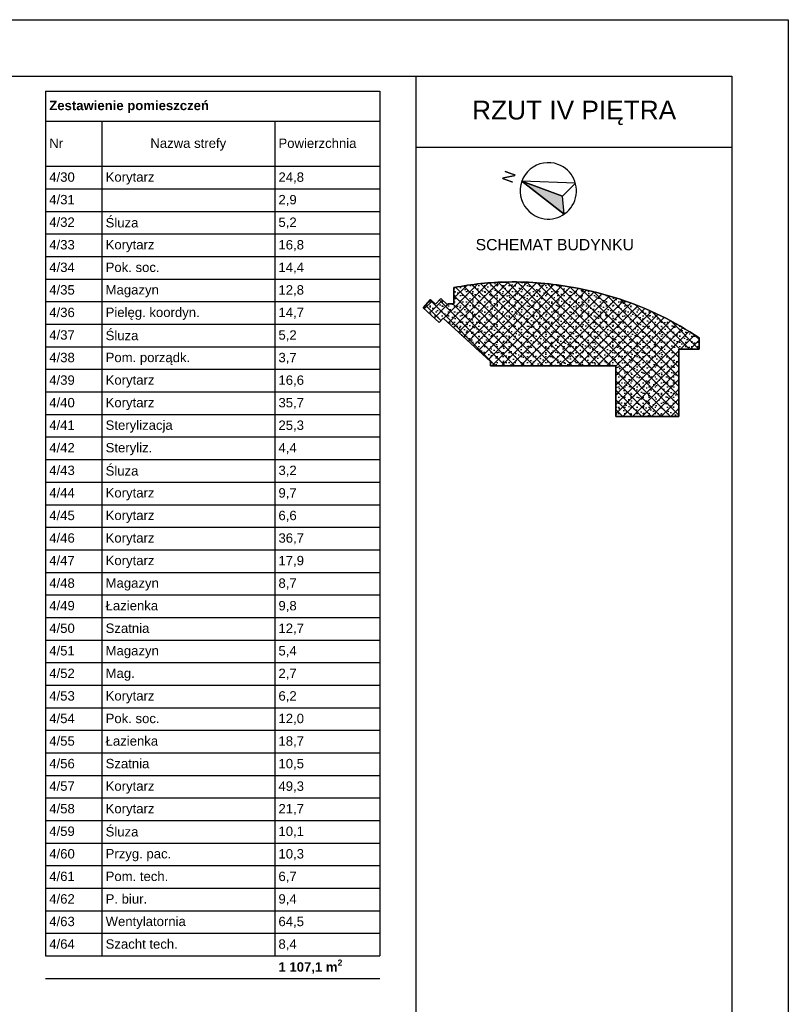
# Model space of a CAD drawing. Header units: millimetres. Extents: x -170998 to -45998, y 10557 to 52557.
# Tile 92 of 92: x -66454 to -45998, y 26367 to 52557. Entities that reach past the tile are written whole.
import ezdxf

# ---------------------------------------------------------------- set-up
doc = ezdxf.new("R2010")
doc.units = ezdxf.units.MM
doc.header["$MEASUREMENT"] = 0
for name, color, linetype in [('Linia', 7, 'Continuous'), ('Polilinia', 7, 'Continuous'), ('Tekst', 7, 'Continuous'), ('Wypełnienie', 7, 'Continuous'), ('Łuk', 7, 'Continuous')]:
    doc.layers.add(name, color=color, linetype=linetype)
doc.styles.add('Arial', font='txt')
doc.styles.add('Times new roman', font='txt')

msp = doc.modelspace()

# ---------------------------------------------------------------- hatches: boundary and pattern name
at = {"layer": 'Wypełnienie', "linetype": 'Continuous', "lineweight": 0}
msp.add_hatch(color=7, dxfattribs=at).paths.add_polyline_path([(-53090.301, 48260.458), (-51965.592, 47382.863), (-52005.173, 47866.267)])
at = {"layer": 'Wypełnienie', "linetype": 'Continuous'}
h = msp.add_hatch(dxfattribs=at)
h.set_pattern_fill('Płytki_okładzinowe', color=256, style=0, pattern_type=2)
h.set_pattern_definition([(45, (0, 0), (-127.2792, 127.2792), []), (135, (0, 0), (127.2792, 127.2792), []), (90, (-127.28, 127.28), (-162, 0), [0, -108, 0, -162]), (155, (1e-14, 254.56), (68.46416, 146.82186), [0, -79.2, 0, -136.8])])
h.paths.add_polyline_path([(-53924.462, 43351.844), (-50589.212, 43351.833), (-50589.212, 42004.833), (-48912.962, 42004.833), (-48912.962, 43795.83), (-48375.212, 43795.83), (-48375.212, 44090.234, 0.07090435), (-50473.4, 45118.859, 0.032787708), (-51719.665, 45434.48, 0.049584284), (-53454.458, 45579.461, 0.043252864), (-54895.712, 45431.798), (-54895.712, 44995.083), (-55048.628, 44995.083), (-55065.736, 44976.35), (-55246.234, 45141.092), (-55384.043, 44988.645), (-55517.675, 45110.611), (-55717.386, 44891.798), (-55290.838, 44502.487), (-55184.663, 44618.818), (-53924.462, 43468.629)])

# ---------------------------------------------------------------- linework, layer by layer
at = {"layer": 'Linia'}
for p, q in [((-55898.218, 12056.652), (-55898.218, 51056.652)), ((-65767.307, 50656.652), (-65767.307, 49856.652)), ((-65767.307, 50656.652), (-56867.307, 50656.652)), ((-56867.307, 50656.652), (-56867.307, 49856.652)), ((-65767.307, 49856.652), (-56867.307, 49856.652)), ((-65767.307, 49856.652), (-65767.307, 48656.652)), ((-64267.307, 49856.652), (-64267.307, 48656.652)), ((-59667.307, 49856.652), (-59667.307, 48656.652)), ((-56867.307, 49856.652), (-56867.307, 48656.652)), ((-55898.218, 49162.585), (-47498.218, 49162.585)), ((-65767.307, 48656.652), (-64267.307, 48656.652)), ((-65767.307, 48656.652), (-64267.307, 48656.652)), ((-65767.307, 48656.652), (-65767.307, 48056.652)), ((-64267.307, 48656.652), (-64267.307, 48056.652)), ((-64267.307, 48656.652), (-59667.307, 48656.652)), ((-64267.307, 48656.652), (-59667.307, 48656.652)), ((-64267.307, 48656.652), (-64267.307, 48056.652)), ((-59667.307, 48656.652), (-59667.307, 48056.652)), ((-59667.307, 48656.652), (-56867.307, 48656.652)), ((-59667.307, 48656.652), (-56867.307, 48656.652)), ((-59667.307, 48656.652), (-59667.307, 48056.652)), ((-56867.307, 48656.652), (-56867.307, 48056.652)), ((-51664.555, 48211.557), (-53090.301, 48260.458)), ((-53090.301, 48260.458), (-52005.173, 47866.267)), ((-51965.592, 47382.863), (-53090.301, 48260.458)), ((-53090.301, 48260.458), (-52005.173, 47866.267)), ((-52005.173, 47866.267), (-51664.555, 48211.557)), ((-65767.307, 48056.652), (-64267.307, 48056.652)), ((-65767.307, 48056.652), (-64267.307, 48056.652)), ((-65767.307, 48056.652), (-65767.307, 47456.652)), ((-64267.307, 48056.652), (-64267.307, 47456.652)), ((-64267.307, 48056.652), (-59667.307, 48056.652)), ((-64267.307, 48056.652), (-59667.307, 48056.652)), ((-64267.307, 48056.652), (-64267.307, 47456.652)), ((-59667.307, 48056.652), (-59667.307, 47456.652)), ((-59667.307, 48056.652), (-56867.307, 48056.652)), ((-59667.307, 48056.652), (-56867.307, 48056.652)), ((-59667.307, 48056.652), (-59667.307, 47456.652)), ((-56867.307, 48056.652), (-56867.307, 47456.652)), ((-65767.307, 47456.652), (-64267.307, 47456.652)), ((-65767.307, 47456.652), (-64267.307, 47456.652)), ((-65767.307, 47456.652), (-65767.307, 46856.652)), ((-64267.307, 47456.652), (-64267.307, 46856.652)), ((-64267.307, 47456.652), (-59667.307, 47456.652)), ((-64267.307, 47456.652), (-59667.307, 47456.652)), ((-64267.307, 47456.652), (-64267.307, 46856.652)), ((-59667.307, 47456.652), (-59667.307, 46856.652)), ((-59667.307, 47456.652), (-56867.307, 47456.652)), ((-59667.307, 47456.652), (-56867.307, 47456.652)), ((-59667.307, 47456.652), (-59667.307, 46856.652)), ((-56867.307, 47456.652), (-56867.307, 46856.652)), ((-65767.307, 46856.652), (-64267.307, 46856.652)), ((-65767.307, 46856.652), (-64267.307, 46856.652)), ((-65767.307, 46856.652), (-65767.307, 46256.652)), ((-64267.307, 46856.652), (-64267.307, 46256.652)), ((-64267.307, 46856.652), (-59667.307, 46856.652)), ((-64267.307, 46856.652), (-59667.307, 46856.652)), ((-64267.307, 46856.652), (-64267.307, 46256.652)), ((-59667.307, 46856.652), (-59667.307, 46256.652)), ((-59667.307, 46856.652), (-56867.307, 46856.652)), ((-59667.307, 46856.652), (-56867.307, 46856.652)), ((-59667.307, 46856.652), (-59667.307, 46256.652)), ((-56867.307, 46856.652), (-56867.307, 46256.652)), ((-65767.307, 46256.652), (-64267.307, 46256.652)), ((-65767.307, 46256.652), (-64267.307, 46256.652)), ((-65767.307, 46256.652), (-65767.307, 45656.652)), ((-64267.307, 46256.652), (-64267.307, 45656.652)), ((-64267.307, 46256.652), (-59667.307, 46256.652)), ((-64267.307, 46256.652), (-59667.307, 46256.652)), ((-64267.307, 46256.652), (-64267.307, 45656.652)), ((-59667.307, 46256.652), (-59667.307, 45656.652)), ((-59667.307, 46256.652), (-56867.307, 46256.652)), ((-59667.307, 46256.652), (-56867.307, 46256.652)), ((-59667.307, 46256.652), (-59667.307, 45656.652)), ((-56867.307, 46256.652), (-56867.307, 45656.652)), ((-65767.307, 45656.652), (-64267.307, 45656.652)), ((-65767.307, 45656.652), (-64267.307, 45656.652)), ((-65767.307, 45656.652), (-65767.307, 45056.652)), ((-64267.307, 45656.652), (-64267.307, 45056.652)), ((-64267.307, 45656.652), (-59667.307, 45656.652)), ((-64267.307, 45656.652), (-59667.307, 45656.652)), ((-64267.307, 45656.652), (-64267.307, 45056.652)), ((-59667.307, 45656.652), (-59667.307, 45056.652)), ((-59667.307, 45656.652), (-56867.307, 45656.652)), ((-59667.307, 45656.652), (-56867.307, 45656.652)), ((-59667.307, 45656.652), (-59667.307, 45056.652)), ((-56867.307, 45656.652), (-56867.307, 45056.652)), ((-65767.307, 45056.652), (-64267.307, 45056.652)), ((-65767.307, 45056.652), (-64267.307, 45056.652)), ((-65767.307, 45056.652), (-65767.307, 44456.652)), ((-64267.307, 45056.652), (-64267.307, 44456.652)), ((-64267.307, 45056.652), (-59667.307, 45056.652)), ((-64267.307, 45056.652), (-59667.307, 45056.652)), ((-64267.307, 45056.652), (-64267.307, 44456.652)), ((-59667.307, 45056.652), (-59667.307, 44456.652)), ((-59667.307, 45056.652), (-56867.307, 45056.652)), ((-59667.307, 45056.652), (-56867.307, 45056.652)), ((-59667.307, 45056.652), (-59667.307, 44456.652)), ((-56867.307, 45056.652), (-56867.307, 44456.652)), ((-65767.307, 44456.652), (-64267.307, 44456.652)), ((-65767.307, 44456.652), (-64267.307, 44456.652)), ((-65767.307, 44456.652), (-65767.307, 43856.652)), ((-64267.307, 44456.652), (-64267.307, 43856.652)), ((-64267.307, 44456.652), (-59667.307, 44456.652)), ((-64267.307, 44456.652), (-59667.307, 44456.652)), ((-64267.307, 44456.652), (-64267.307, 43856.652)), ((-59667.307, 44456.652), (-59667.307, 43856.652)), ((-59667.307, 44456.652), (-56867.307, 44456.652)), ((-59667.307, 44456.652), (-56867.307, 44456.652)), ((-59667.307, 44456.652), (-59667.307, 43856.652)), ((-56867.307, 44456.652), (-56867.307, 43856.652)), ((-65767.307, 43856.652), (-64267.307, 43856.652)), ((-65767.307, 43856.652), (-64267.307, 43856.652)), ((-65767.307, 43856.652), (-65767.307, 43256.652)), ((-64267.307, 43856.652), (-64267.307, 43256.652)), ((-64267.307, 43856.652), (-59667.307, 43856.652)), ((-64267.307, 43856.652), (-59667.307, 43856.652)), ((-64267.307, 43856.652), (-64267.307, 43256.652)), ((-59667.307, 43856.652), (-59667.307, 43256.652)), ((-59667.307, 43856.652), (-56867.307, 43856.652)), ((-59667.307, 43856.652), (-56867.307, 43856.652)), ((-59667.307, 43856.652), (-59667.307, 43256.652)), ((-56867.307, 43856.652), (-56867.307, 43256.652)), ((-65767.307, 43256.652), (-64267.307, 43256.652)), ((-65767.307, 43256.652), (-64267.307, 43256.652)), ((-65767.307, 43256.652), (-65767.307, 42656.652)), ((-64267.307, 43256.652), (-64267.307, 42656.652)), ((-64267.307, 43256.652), (-59667.307, 43256.652)), ((-64267.307, 43256.652), (-59667.307, 43256.652)), ((-64267.307, 43256.652), (-64267.307, 42656.652)), ((-59667.307, 43256.652), (-59667.307, 42656.652)), ((-59667.307, 43256.652), (-56867.307, 43256.652)), ((-59667.307, 43256.652), (-56867.307, 43256.652)), ((-59667.307, 43256.652), (-59667.307, 42656.652)), ((-56867.307, 43256.652), (-56867.307, 42656.652)), ((-65767.307, 42656.652), (-64267.307, 42656.652)), ((-65767.307, 42656.652), (-64267.307, 42656.652)), ((-65767.307, 42656.652), (-65767.307, 42056.652)), ((-64267.307, 42656.652), (-64267.307, 42056.652)), ((-64267.307, 42656.652), (-59667.307, 42656.652)), ((-64267.307, 42656.652), (-59667.307, 42656.652)), ((-64267.307, 42656.652), (-64267.307, 42056.652)), ((-59667.307, 42656.652), (-59667.307, 42056.652)), ((-59667.307, 42656.652), (-56867.307, 42656.652)), ((-59667.307, 42656.652), (-56867.307, 42656.652)), ((-59667.307, 42656.652), (-59667.307, 42056.652)), ((-56867.307, 42656.652), (-56867.307, 42056.652)), ((-65767.307, 42056.652), (-64267.307, 42056.652)), ((-65767.307, 42056.652), (-64267.307, 42056.652)), ((-65767.307, 42056.652), (-65767.307, 41456.652)), ((-64267.307, 42056.652), (-64267.307, 41456.652)), ((-64267.307, 42056.652), (-59667.307, 42056.652)), ((-64267.307, 42056.652), (-59667.307, 42056.652)), ((-64267.307, 42056.652), (-64267.307, 41456.652)), ((-59667.307, 42056.652), (-59667.307, 41456.652)), ((-59667.307, 42056.652), (-56867.307, 42056.652)), ((-59667.307, 42056.652), (-56867.307, 42056.652)), ((-59667.307, 42056.652), (-59667.307, 41456.652)), ((-56867.307, 42056.652), (-56867.307, 41456.652)), ((-65767.307, 41456.652), (-64267.307, 41456.652)), ((-65767.307, 41456.652), (-64267.307, 41456.652)), ((-65767.307, 41456.652), (-65767.307, 40856.652)), ((-64267.307, 41456.652), (-64267.307, 40856.652)), ((-64267.307, 41456.652), (-59667.307, 41456.652)), ((-64267.307, 41456.652), (-59667.307, 41456.652)), ((-64267.307, 41456.652), (-64267.307, 40856.652)), ((-59667.307, 41456.652), (-59667.307, 40856.652)), ((-59667.307, 41456.652), (-56867.307, 41456.652)), ((-59667.307, 41456.652), (-56867.307, 41456.652)), ((-59667.307, 41456.652), (-59667.307, 40856.652)), ((-56867.307, 41456.652), (-56867.307, 40856.652)), ((-65767.307, 40856.652), (-64267.307, 40856.652)), ((-65767.307, 40856.652), (-64267.307, 40856.652)), ((-65767.307, 40856.652), (-65767.307, 40256.652)), ((-64267.307, 40856.652), (-64267.307, 40256.652)), ((-64267.307, 40856.652), (-59667.307, 40856.652)), ((-64267.307, 40856.652), (-59667.307, 40856.652)), ((-64267.307, 40856.652), (-64267.307, 40256.652)), ((-59667.307, 40856.652), (-59667.307, 40256.652)), ((-59667.307, 40856.652), (-56867.307, 40856.652)), ((-59667.307, 40856.652), (-56867.307, 40856.652)), ((-59667.307, 40856.652), (-59667.307, 40256.652)), ((-56867.307, 40856.652), (-56867.307, 40256.652)), ((-65767.307, 40256.652), (-64267.307, 40256.652)), ((-65767.307, 40256.652), (-64267.307, 40256.652)), ((-65767.307, 40256.652), (-65767.307, 39656.652)), ((-64267.307, 40256.652), (-64267.307, 39656.652)), ((-64267.307, 40256.652), (-59667.307, 40256.652)), ((-64267.307, 40256.652), (-59667.307, 40256.652)), ((-64267.307, 40256.652), (-64267.307, 39656.652)), ((-59667.307, 40256.652), (-59667.307, 39656.652)), ((-59667.307, 40256.652), (-56867.307, 40256.652)), ((-59667.307, 40256.652), (-56867.307, 40256.652)), ((-59667.307, 40256.652), (-59667.307, 39656.652)), ((-56867.307, 40256.652), (-56867.307, 39656.652)), ((-65767.307, 39656.652), (-64267.307, 39656.652)), ((-65767.307, 39656.652), (-64267.307, 39656.652)), ((-65767.307, 39656.652), (-65767.307, 39056.652)), ((-64267.307, 39656.652), (-64267.307, 39056.652)), ((-64267.307, 39656.652), (-59667.307, 39656.652)), ((-64267.307, 39656.652), (-59667.307, 39656.652)), ((-64267.307, 39656.652), (-64267.307, 39056.652)), ((-59667.307, 39656.652), (-59667.307, 39056.652)), ((-59667.307, 39656.652), (-56867.307, 39656.652)), ((-59667.307, 39656.652), (-56867.307, 39656.652)), ((-59667.307, 39656.652), (-59667.307, 39056.652)), ((-56867.307, 39656.652), (-56867.307, 39056.652)), ((-65767.307, 39056.652), (-64267.307, 39056.652)), ((-65767.307, 39056.652), (-64267.307, 39056.652)), ((-65767.307, 39056.652), (-65767.307, 38456.652)), ((-64267.307, 39056.652), (-64267.307, 38456.652)), ((-64267.307, 39056.652), (-59667.307, 39056.652)), ((-64267.307, 39056.652), (-59667.307, 39056.652)), ((-64267.307, 39056.652), (-64267.307, 38456.652)), ((-59667.307, 39056.652), (-59667.307, 38456.652)), ((-59667.307, 39056.652), (-56867.307, 39056.652)), ((-59667.307, 39056.652), (-56867.307, 39056.652)), ((-59667.307, 39056.652), (-59667.307, 38456.652)), ((-56867.307, 39056.652), (-56867.307, 38456.652)), ((-65767.307, 38456.652), (-64267.307, 38456.652)), ((-65767.307, 38456.652), (-64267.307, 38456.652)), ((-65767.307, 38456.652), (-65767.307, 37856.652)), ((-64267.307, 38456.652), (-64267.307, 37856.652)), ((-64267.307, 38456.652), (-59667.307, 38456.652)), ((-64267.307, 38456.652), (-59667.307, 38456.652)), ((-64267.307, 38456.652), (-64267.307, 37856.652)), ((-59667.307, 38456.652), (-59667.307, 37856.652)), ((-59667.307, 38456.652), (-56867.307, 38456.652)), ((-59667.307, 38456.652), (-56867.307, 38456.652)), ((-59667.307, 38456.652), (-59667.307, 37856.652)), ((-56867.307, 38456.652), (-56867.307, 37856.652)), ((-65767.307, 37856.652), (-64267.307, 37856.652)), ((-65767.307, 37856.652), (-64267.307, 37856.652)), ((-65767.307, 37856.652), (-65767.307, 37256.652)), ((-64267.307, 37856.652), (-64267.307, 37256.652)), ((-64267.307, 37856.652), (-59667.307, 37856.652)), ((-64267.307, 37856.652), (-59667.307, 37856.652)), ((-64267.307, 37856.652), (-64267.307, 37256.652)), ((-59667.307, 37856.652), (-59667.307, 37256.652)), ((-59667.307, 37856.652), (-56867.307, 37856.652)), ((-59667.307, 37856.652), (-56867.307, 37856.652)), ((-59667.307, 37856.652), (-59667.307, 37256.652)), ((-56867.307, 37856.652), (-56867.307, 37256.652)), ((-65767.307, 37256.652), (-64267.307, 37256.652)), ((-65767.307, 37256.652), (-64267.307, 37256.652)), ((-65767.307, 37256.652), (-65767.307, 36656.652)), ((-64267.307, 37256.652), (-64267.307, 36656.652)), ((-64267.307, 37256.652), (-59667.307, 37256.652)), ((-64267.307, 37256.652), (-59667.307, 37256.652)), ((-64267.307, 37256.652), (-64267.307, 36656.652)), ((-59667.307, 37256.652), (-59667.307, 36656.652)), ((-59667.307, 37256.652), (-56867.307, 37256.652)), ((-59667.307, 37256.652), (-56867.307, 37256.652)), ((-59667.307, 37256.652), (-59667.307, 36656.652)), ((-56867.307, 37256.652), (-56867.307, 36656.652)), ((-65767.307, 36656.652), (-64267.307, 36656.652)), ((-65767.307, 36656.652), (-64267.307, 36656.652)), ((-65767.307, 36656.652), (-65767.307, 36056.652)), ((-64267.307, 36656.652), (-64267.307, 36056.652)), ((-64267.307, 36656.652), (-59667.307, 36656.652)), ((-64267.307, 36656.652), (-59667.307, 36656.652)), ((-64267.307, 36656.652), (-64267.307, 36056.652)), ((-59667.307, 36656.652), (-59667.307, 36056.652)), ((-59667.307, 36656.652), (-56867.307, 36656.652)), ((-59667.307, 36656.652), (-56867.307, 36656.652)), ((-59667.307, 36656.652), (-59667.307, 36056.652)), ((-56867.307, 36656.652), (-56867.307, 36056.652)), ((-65767.307, 36056.652), (-64267.307, 36056.652)), ((-65767.307, 36056.652), (-64267.307, 36056.652)), ((-65767.307, 36056.652), (-65767.307, 35456.652)), ((-64267.307, 36056.652), (-64267.307, 35456.652)), ((-64267.307, 36056.652), (-59667.307, 36056.652)), ((-64267.307, 36056.652), (-59667.307, 36056.652)), ((-64267.307, 36056.652), (-64267.307, 35456.652)), ((-59667.307, 36056.652), (-59667.307, 35456.652)), ((-59667.307, 36056.652), (-56867.307, 36056.652)), ((-59667.307, 36056.652), (-56867.307, 36056.652)), ((-59667.307, 36056.652), (-59667.307, 35456.652)), ((-56867.307, 36056.652), (-56867.307, 35456.652)), ((-65767.307, 35456.652), (-64267.307, 35456.652)), ((-65767.307, 35456.652), (-64267.307, 35456.652)), ((-65767.307, 35456.652), (-65767.307, 34856.652)), ((-64267.307, 35456.652), (-64267.307, 34856.652)), ((-64267.307, 35456.652), (-59667.307, 35456.652)), ((-64267.307, 35456.652), (-59667.307, 35456.652)), ((-64267.307, 35456.652), (-64267.307, 34856.652)), ((-59667.307, 35456.652), (-59667.307, 34856.652)), ((-59667.307, 35456.652), (-56867.307, 35456.652)), ((-59667.307, 35456.652), (-56867.307, 35456.652)), ((-59667.307, 35456.652), (-59667.307, 34856.652)), ((-56867.307, 35456.652), (-56867.307, 34856.652)), ((-65767.307, 34856.652), (-64267.307, 34856.652)), ((-65767.307, 34856.652), (-64267.307, 34856.652)), ((-65767.307, 34856.652), (-65767.307, 34256.652)), ((-64267.307, 34856.652), (-64267.307, 34256.652)), ((-64267.307, 34856.652), (-59667.307, 34856.652)), ((-64267.307, 34856.652), (-59667.307, 34856.652)), ((-64267.307, 34856.652), (-64267.307, 34256.652)), ((-59667.307, 34856.652), (-59667.307, 34256.652)), ((-59667.307, 34856.652), (-56867.307, 34856.652)), ((-59667.307, 34856.652), (-56867.307, 34856.652)), ((-59667.307, 34856.652), (-59667.307, 34256.652)), ((-56867.307, 34856.652), (-56867.307, 34256.652)), ((-65767.307, 34256.652), (-64267.307, 34256.652)), ((-65767.307, 34256.652), (-64267.307, 34256.652)), ((-65767.307, 34256.652), (-65767.307, 33656.652)), ((-64267.307, 34256.652), (-64267.307, 33656.652)), ((-64267.307, 34256.652), (-59667.307, 34256.652)), ((-64267.307, 34256.652), (-59667.307, 34256.652)), ((-64267.307, 34256.652), (-64267.307, 33656.652)), ((-59667.307, 34256.652), (-59667.307, 33656.652)), ((-59667.307, 34256.652), (-56867.307, 34256.652)), ((-59667.307, 34256.652), (-56867.307, 34256.652)), ((-59667.307, 34256.652), (-59667.307, 33656.652)), ((-56867.307, 34256.652), (-56867.307, 33656.652)), ((-65767.307, 33656.652), (-64267.307, 33656.652)), ((-65767.307, 33656.652), (-64267.307, 33656.652)), ((-65767.307, 33656.652), (-65767.307, 33056.652)), ((-64267.307, 33656.652), (-64267.307, 33056.652)), ((-64267.307, 33656.652), (-59667.307, 33656.652)), ((-64267.307, 33656.652), (-59667.307, 33656.652)), ((-64267.307, 33656.652), (-64267.307, 33056.652)), ((-59667.307, 33656.652), (-59667.307, 33056.652)), ((-59667.307, 33656.652), (-56867.307, 33656.652)), ((-59667.307, 33656.652), (-56867.307, 33656.652)), ((-59667.307, 33656.652), (-59667.307, 33056.652)), ((-56867.307, 33656.652), (-56867.307, 33056.652)), ((-65767.307, 33056.652), (-64267.307, 33056.652)), ((-65767.307, 33056.652), (-64267.307, 33056.652)), ((-65767.307, 33056.652), (-65767.307, 32456.652)), ((-64267.307, 33056.652), (-64267.307, 32456.652)), ((-64267.307, 33056.652), (-59667.307, 33056.652)), ((-64267.307, 33056.652), (-59667.307, 33056.652)), ((-64267.307, 33056.652), (-64267.307, 32456.652)), ((-59667.307, 33056.652), (-59667.307, 32456.652)), ((-59667.307, 33056.652), (-56867.307, 33056.652)), ((-59667.307, 33056.652), (-56867.307, 33056.652)), ((-59667.307, 33056.652), (-59667.307, 32456.652)), ((-56867.307, 33056.652), (-56867.307, 32456.652)), ((-65767.307, 32456.652), (-64267.307, 32456.652)), ((-65767.307, 32456.652), (-64267.307, 32456.652)), ((-65767.307, 32456.652), (-65767.307, 31856.652)), ((-64267.307, 32456.652), (-64267.307, 31856.652)), ((-64267.307, 32456.652), (-59667.307, 32456.652)), ((-64267.307, 32456.652), (-59667.307, 32456.652)), ((-64267.307, 32456.652), (-64267.307, 31856.652)), ((-59667.307, 32456.652), (-59667.307, 31856.652)), ((-59667.307, 32456.652), (-56867.307, 32456.652)), ((-59667.307, 32456.652), (-56867.307, 32456.652)), ((-59667.307, 32456.652), (-59667.307, 31856.652)), ((-56867.307, 32456.652), (-56867.307, 31856.652)), ((-65767.307, 31856.652), (-64267.307, 31856.652)), ((-65767.307, 31856.652), (-64267.307, 31856.652)), ((-65767.307, 31856.652), (-65767.307, 31256.652)), ((-64267.307, 31856.652), (-64267.307, 31256.652)), ((-64267.307, 31856.652), (-59667.307, 31856.652)), ((-64267.307, 31856.652), (-59667.307, 31856.652)), ((-64267.307, 31856.652), (-64267.307, 31256.652)), ((-59667.307, 31856.652), (-59667.307, 31256.652)), ((-59667.307, 31856.652), (-56867.307, 31856.652)), ((-59667.307, 31856.652), (-56867.307, 31856.652)), ((-59667.307, 31856.652), (-59667.307, 31256.652)), ((-56867.307, 31856.652), (-56867.307, 31256.652)), ((-65767.307, 31256.652), (-64267.307, 31256.652)), ((-65767.307, 31256.652), (-64267.307, 31256.652)), ((-65767.307, 31256.652), (-65767.307, 30656.652)), ((-64267.307, 31256.652), (-64267.307, 30656.652)), ((-64267.307, 31256.652), (-59667.307, 31256.652)), ((-64267.307, 31256.652), (-59667.307, 31256.652)), ((-64267.307, 31256.652), (-64267.307, 30656.652)), ((-59667.307, 31256.652), (-59667.307, 30656.652)), ((-59667.307, 31256.652), (-56867.307, 31256.652)), ((-59667.307, 31256.652), (-56867.307, 31256.652)), ((-59667.307, 31256.652), (-59667.307, 30656.652)), ((-56867.307, 31256.652), (-56867.307, 30656.652)), ((-65767.307, 30656.652), (-64267.307, 30656.652)), ((-65767.307, 30656.652), (-64267.307, 30656.652)), ((-65767.307, 30656.652), (-65767.307, 30056.652)), ((-64267.307, 30656.652), (-64267.307, 30056.652)), ((-64267.307, 30656.652), (-59667.307, 30656.652)), ((-64267.307, 30656.652), (-59667.307, 30656.652)), ((-64267.307, 30656.652), (-64267.307, 30056.652)), ((-59667.307, 30656.652), (-59667.307, 30056.652)), ((-59667.307, 30656.652), (-56867.307, 30656.652)), ((-59667.307, 30656.652), (-56867.307, 30656.652)), ((-59667.307, 30656.652), (-59667.307, 30056.652)), ((-56867.307, 30656.652), (-56867.307, 30056.652)), ((-65767.307, 30056.652), (-64267.307, 30056.652)), ((-65767.307, 30056.652), (-64267.307, 30056.652)), ((-65767.307, 30056.652), (-65767.307, 29456.652)), ((-64267.307, 30056.652), (-64267.307, 29456.652)), ((-64267.307, 30056.652), (-59667.307, 30056.652)), ((-64267.307, 30056.652), (-59667.307, 30056.652)), ((-64267.307, 30056.652), (-64267.307, 29456.652)), ((-59667.307, 30056.652), (-59667.307, 29456.652)), ((-59667.307, 30056.652), (-56867.307, 30056.652)), ((-59667.307, 30056.652), (-56867.307, 30056.652)), ((-59667.307, 30056.652), (-59667.307, 29456.652)), ((-56867.307, 30056.652), (-56867.307, 29456.652)), ((-65767.307, 29456.652), (-64267.307, 29456.652)), ((-65767.307, 29456.652), (-64267.307, 29456.652)), ((-65767.307, 29456.652), (-65767.307, 28856.652)), ((-64267.307, 29456.652), (-64267.307, 28856.652)), ((-64267.307, 29456.652), (-59667.307, 29456.652)), ((-64267.307, 29456.652), (-59667.307, 29456.652)), ((-64267.307, 29456.652), (-64267.307, 28856.652)), ((-59667.307, 29456.652), (-59667.307, 28856.652)), ((-59667.307, 29456.652), (-56867.307, 29456.652)), ((-59667.307, 29456.652), (-56867.307, 29456.652)), ((-59667.307, 29456.652), (-59667.307, 28856.652)), ((-56867.307, 29456.652), (-56867.307, 28856.652)), ((-65767.307, 28856.652), (-64267.307, 28856.652)), ((-65767.307, 28856.652), (-64267.307, 28856.652)), ((-65767.307, 28856.652), (-65767.307, 28256.652)), ((-64267.307, 28856.652), (-64267.307, 28256.652)), ((-64267.307, 28856.652), (-59667.307, 28856.652)), ((-64267.307, 28856.652), (-59667.307, 28856.652)), ((-64267.307, 28856.652), (-64267.307, 28256.652)), ((-59667.307, 28856.652), (-59667.307, 28256.652)), ((-59667.307, 28856.652), (-56867.307, 28856.652)), ((-59667.307, 28856.652), (-56867.307, 28856.652)), ((-59667.307, 28856.652), (-59667.307, 28256.652)), ((-56867.307, 28856.652), (-56867.307, 28256.652)), ((-65767.307, 28256.652), (-64267.307, 28256.652)), ((-65767.307, 28256.652), (-64267.307, 28256.652)), ((-65767.307, 28256.652), (-65767.307, 27656.652)), ((-64267.307, 28256.652), (-64267.307, 27656.652)), ((-64267.307, 28256.652), (-59667.307, 28256.652)), ((-64267.307, 28256.652), (-59667.307, 28256.652)), ((-64267.307, 28256.652), (-64267.307, 27656.652)), ((-59667.307, 28256.652), (-59667.307, 27656.652)), ((-59667.307, 28256.652), (-56867.307, 28256.652)), ((-59667.307, 28256.652), (-56867.307, 28256.652)), ((-59667.307, 28256.652), (-59667.307, 27656.652)), ((-56867.307, 28256.652), (-56867.307, 27656.652)), ((-65767.307, 27656.652), (-64267.307, 27656.652)), ((-64267.307, 27656.652), (-59667.307, 27656.652)), ((-59667.307, 27656.652), (-56867.307, 27656.652)), ((-65767.307, 27056.652), (-64267.307, 27056.652)), ((-64267.307, 27056.652), (-59667.307, 27056.652)), ((-59667.307, 27056.652), (-56867.307, 27056.652))]:
    msp.add_line(p, q, dxfattribs=at)
at = {"layer": 'Polilinia', "flags": 128}
for points in [[(-170998.218, 52556.652), (-45998.218, 52556.652), (-45998.218, 10556.652), (-170998.218, 10556.652)], [(-167498.218, 51056.652), (-47498.218, 51056.652), (-47498.218, 12056.652), (-167498.218, 12056.652)]]:
    msp.add_lwpolyline(points, close=True, dxfattribs=at)
msp.add_lwpolyline([(-48375.212, 43795.83), (-48912.962, 43795.83), (-48912.962, 42004.833), (-50589.212, 42004.833), (-50589.212, 43351.833), (-53924.462, 43351.844), (-53924.462, 43468.629), (-55184.663, 44618.818), (-55290.838, 44502.487), (-55717.386, 44891.798), (-55517.675, 45110.611), (-55384.043, 44988.645), (-55246.234, 45141.092), (-55065.736, 44976.35), (-55048.628, 44995.083), (-54895.712, 44995.083), (-54895.712, 45431.798, -0.043252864), (-53454.458, 45579.461, -0.049584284), (-51719.665, 45434.48, -0.032787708), (-50473.4, 45118.859, -0.07090435), (-48375.212, 44090.234)], format="xyb", close=True, dxfattribs=at)
at = {"layer": 'Wypełnienie', "flags": 128}
msp.add_lwpolyline([(-53090.301, 48260.458), (-51965.592, 47382.863), (-52005.173, 47866.267)], close=True, dxfattribs=at)
msp.add_lwpolyline([(-53924.462, 43351.844), (-50589.212, 43351.833), (-50589.212, 42004.833), (-48912.962, 42004.833), (-48912.962, 43795.83), (-48375.212, 43795.83), (-48375.212, 44090.234, 0.07090435), (-50473.4, 45118.859, 0.032787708), (-51719.665, 45434.48, 0.049584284), (-53454.458, 45579.461, 0.043252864), (-54895.712, 45431.798), (-54895.712, 44995.083), (-55048.628, 44995.083), (-55065.736, 44976.35), (-55246.234, 45141.092), (-55384.043, 44988.645), (-55517.675, 45110.611), (-55717.386, 44891.798), (-55290.838, 44502.487), (-55184.663, 44618.818), (-53924.462, 43468.629)], format="xyb", close=True, dxfattribs=at)
at = {"layer": 'Łuk'}
for start, end in [(70.0356193, 250.0356193), (250.0356193, 70.0356193)]:
    msp.add_arc((-52385.373, 48004.381), 750, start, end, dxfattribs=at)

# ---------------------------------------------------------------- texts
at = {"layer": 'Tekst'}
for s, insert, char_height, attachment_point, style in [('\\A1;{\\fArial|b1|i0|c238|p38;Zestawienie pomieszczeń}', (-65667.307, 50237.567), 250, 4, 'Arial'), ('\\A1;{\\fArial|b0|i0|c0|p38;RZUT IV PIĘTRA}', (-51698.218, 50402.009), 500, 2, 'Times new roman'), ('\\A1;{\\fArial|b0|i0|c238|p38;Nr }', (-65667.307, 49270.939), 250, 4, 'Arial'), ('\\A1;{\\fArial|b0|i0|c238|p38;Nazwa strefy}', (-61967.307, 49234.939), 250, 5, 'Arial'), ('\\A1;{\\fArial|b0|i0|c238|p38;Powierzchnia}', (-59567.307, 49268.967), 250, 4, 'Arial'), ('\\A1;{\\fArial|b0|i0|c238|p38;4/30}', (-65667.307, 48368.796), 250, 4, 'Arial'), ('\\A1;{\\fArial|b0|i0|c238|p38;Korytarz}', (-64167.307, 48334.939), 250, 4, 'Arial'), ('\\A1;{\\fArial|b0|i0|c238|p38;24,8}', (-59567.307, 48346.682), 250, 4, 'Arial'), ('\\A1;{\\fArial|b0|i0|c238|p38;4/31}', (-65667.307, 47768.796), 250, 4, 'Arial'), ('\\A1;{\\fArial|b0|i0|c238|p38;2,9}', (-59567.307, 47746.682), 250, 4, 'Arial'), ('\\A1;{\\fArial|b0|i0|c238|p38;4/32}', (-65667.307, 47168.796), 250, 4, 'Arial'), ('\\A1;{\\fArial|b0|i0|c238|p38;Śluza}', (-64167.307, 47154.709), 250, 4, 'Arial'), ('\\A1;{\\fArial|b0|i0|c238|p38;5,2}', (-59567.307, 47146.682), 250, 4, 'Arial'), ('\\A1;{\\fArial|b0|i0|c238|p38;4/33}', (-65667.307, 46568.796), 250, 4, 'Arial'), ('\\A1;{\\fArial|b0|i0|c238|p38;Korytarz}', (-64167.307, 46534.939), 250, 4, 'Arial'), ('\\A1;{\\fArial|b0|i0|c238|p38;16,8}', (-59567.307, 46546.682), 250, 4, 'Arial'), ('\\A1;{\\fArial|b0|i0|c0|p38;SCHEMAT BUDYNKU}', (-52213.303, 46722.976), 300, 2, 'Times new roman'), ('\\A1;{\\fArial|b0|i0|c238|p38;4/34}', (-65667.307, 45968.796), 250, 4, 'Arial'), ('\\A1;{\\fArial|b0|i0|c238|p38;Pok. soc.}', (-64167.307, 45968.967), 250, 4, 'Arial'), ('\\A1;{\\fArial|b0|i0|c238|p38;14,4}', (-59567.307, 45946.682), 250, 4, 'Arial'), ('\\A1;{\\fArial|b0|i0|c238|p38;4/35}', (-65667.307, 45368.796), 250, 4, 'Arial'), ('\\A1;{\\fArial|b0|i0|c238|p38;Magazyn}', (-64167.307, 45334.939), 250, 4, 'Arial'), ('\\A1;{\\fArial|b0|i0|c238|p38;12,8}', (-59567.307, 45346.682), 250, 4, 'Arial'), ('\\A1;{\\fArial|b0|i0|c238|p38;4/36}', (-65667.307, 44768.796), 250, 4, 'Arial'), ('\\A1;{\\fArial|b0|i0|c238|p38;Pielęg. koordyn.}', (-64167.307, 44734.939), 250, 4, 'Arial'), ('\\A1;{\\fArial|b0|i0|c238|p38;14,7}', (-59567.307, 44746.682), 250, 4, 'Arial'), ('\\A1;{\\fArial|b0|i0|c238|p38;4/37}', (-65667.307, 44168.796), 250, 4, 'Arial'), ('\\A1;{\\fArial|b0|i0|c238|p38;Śluza}', (-64167.307, 44154.709), 250, 4, 'Arial'), ('\\A1;{\\fArial|b0|i0|c238|p38;5,2}', (-59567.307, 44146.682), 250, 4, 'Arial'), ('\\A1;{\\fArial|b0|i0|c238|p38;4/38}', (-65667.307, 43568.796), 250, 4, 'Arial'), ('\\A1;{\\fArial|b0|i0|c238|p38;Pom. porządk.}', (-64167.307, 43534.939), 250, 4, 'Arial'), ('\\A1;{\\fArial|b0|i0|c238|p38;3,7}', (-59567.307, 43546.682), 250, 4, 'Arial'), ('\\A1;{\\fArial|b0|i0|c238|p38;4/39}', (-65667.307, 42968.796), 250, 4, 'Arial'), ('\\A1;{\\fArial|b0|i0|c238|p38;Korytarz}', (-64167.307, 42934.939), 250, 4, 'Arial'), ('\\A1;{\\fArial|b0|i0|c238|p38;16,6}', (-59567.307, 42946.682), 250, 4, 'Arial'), ('\\A1;{\\fArial|b0|i0|c238|p38;4/40}', (-65667.307, 42368.882), 250, 4, 'Arial'), ('\\A1;{\\fArial|b0|i0|c238|p38;Korytarz}', (-64167.307, 42334.939), 250, 4, 'Arial'), ('\\A1;{\\fArial|b0|i0|c238|p38;35,7}', (-59567.307, 42346.682), 250, 4, 'Arial'), ('\\A1;{\\fArial|b0|i0|c238|p38;4/41}', (-65667.307, 41768.882), 250, 4, 'Arial'), ('\\A1;{\\fArial|b0|i0|c238|p38;Sterylizacja}', (-64167.307, 41734.939), 250, 4, 'Arial'), ('\\A1;{\\fArial|b0|i0|c238|p38;25,3}', (-59567.307, 41746.682), 250, 4, 'Arial'), ('\\A1;{\\fArial|b0|i0|c238|p38;4/42}', (-65667.307, 41168.882), 250, 4, 'Arial'), ('\\A1;{\\fArial|b0|i0|c238|p38;Steryliz.}', (-64167.307, 41134.939), 250, 4, 'Arial'), ('\\A1;{\\fArial|b0|i0|c238|p38;4,4}', (-59567.307, 41146.682), 250, 4, 'Arial'), ('\\A1;{\\fArial|b0|i0|c238|p38;4/43}', (-65667.307, 40568.796), 250, 4, 'Arial'), ('\\A1;{\\fArial|b0|i0|c238|p38;Śluza}', (-64167.307, 40554.709), 250, 4, 'Arial'), ('\\A1;{\\fArial|b0|i0|c238|p38;3,2}', (-59567.307, 40546.682), 250, 4, 'Arial'), ('\\A1;{\\fArial|b0|i0|c238|p38;4/44}', (-65667.307, 39968.882), 250, 4, 'Arial'), ('\\A1;{\\fArial|b0|i0|c238|p38;9,7}', (-59567.307, 39946.682), 250, 4, 'Arial'), ('\\A1;{\\fArial|b0|i0|c238|p38;Korytarz}', (-64167.307, 39934.939), 250, 4, 'Arial'), ('\\A1;{\\fArial|b0|i0|c238|p38;4/45}', (-65667.307, 39368.882), 250, 4, 'Arial'), ('\\A1;{\\fArial|b0|i0|c238|p38;Korytarz}', (-64167.307, 39334.939), 250, 4, 'Arial'), ('\\A1;{\\fArial|b0|i0|c238|p38;6,6}', (-59567.307, 39346.682), 250, 4, 'Arial'), ('\\A1;{\\fArial|b0|i0|c238|p38;4/46}', (-65667.307, 38768.882), 250, 4, 'Arial'), ('\\A1;{\\fArial|b0|i0|c238|p38;Korytarz}', (-64167.307, 38734.939), 250, 4, 'Arial'), ('\\A1;{\\fArial|b0|i0|c238|p38;36,7}', (-59567.307, 38746.682), 250, 4, 'Arial'), ('\\A1;{\\fArial|b0|i0|c238|p38;4/47}', (-65667.307, 38168.882), 250, 4, 'Arial'), ('\\A1;{\\fArial|b0|i0|c238|p38;Korytarz}', (-64167.307, 38134.939), 250, 4, 'Arial'), ('\\A1;{\\fArial|b0|i0|c238|p38;17,9}', (-59567.307, 38146.682), 250, 4, 'Arial'), ('\\A1;{\\fArial|b0|i0|c238|p38;4/48}', (-65667.307, 37568.882), 250, 4, 'Arial'), ('\\A1;{\\fArial|b0|i0|c238|p38;Magazyn}', (-64167.307, 37534.939), 250, 4, 'Arial'), ('\\A1;{\\fArial|b0|i0|c238|p38;8,7}', (-59567.307, 37546.682), 250, 4, 'Arial'), ('\\A1;{\\fArial|b0|i0|c238|p38;4/49}', (-65667.307, 36968.882), 250, 4, 'Arial'), ('\\A1;{\\fArial|b0|i0|c238|p38;Łazienka}', (-64167.307, 36968.967), 250, 4, 'Arial'), ('\\A1;{\\fArial|b0|i0|c238|p38;9,8}', (-59567.307, 36946.682), 250, 4, 'Arial'), ('\\A1;{\\fArial|b0|i0|c238|p38;4/50}', (-65667.307, 36368.882), 250, 4, 'Arial'), ('\\A1;{\\fArial|b0|i0|c238|p38;Szatnia}', (-64167.307, 36368.882), 250, 4, 'Arial'), ('\\A1;{\\fArial|b0|i0|c238|p38;12,7}', (-59567.307, 36346.682), 250, 4, 'Arial'), ('\\A1;{\\fArial|b0|i0|c238|p38;4/51}', (-65667.307, 35768.882), 250, 4, 'Arial'), ('\\A1;{\\fArial|b0|i0|c238|p38;Magazyn}', (-64167.307, 35734.939), 250, 4, 'Arial'), ('\\A1;{\\fArial|b0|i0|c238|p38;5,4}', (-59567.307, 35746.682), 250, 4, 'Arial'), ('\\A1;{\\fArial|b0|i0|c238|p38;4/52}', (-65667.307, 35168.882), 250, 4, 'Arial'), ('\\A1;{\\fArial|b0|i0|c238|p38;Mag.}', (-64167.307, 35134.939), 250, 4, 'Arial'), ('\\A1;{\\fArial|b0|i0|c238|p38;2,7}', (-59567.307, 35146.682), 250, 4, 'Arial'), ('\\A1;{\\fArial|b0|i0|c238|p38;4/53}', (-65667.307, 34568.796), 250, 4, 'Arial'), ('\\A1;{\\fArial|b0|i0|c238|p38;Korytarz}', (-64167.307, 34534.939), 250, 4, 'Arial'), ('\\A1;{\\fArial|b0|i0|c238|p38;6,2}', (-59567.307, 34546.682), 250, 4, 'Arial'), ('\\A1;{\\fArial|b0|i0|c238|p38;4/54}', (-65667.307, 33968.882), 250, 4, 'Arial'), ('\\A1;{\\fArial|b0|i0|c238|p38;Pok. soc.}', (-64167.307, 33968.967), 250, 4, 'Arial'), ('\\A1;{\\fArial|b0|i0|c238|p38;12,0}', (-59567.307, 33946.682), 250, 4, 'Arial'), ('\\A1;{\\fArial|b0|i0|c238|p38;Łazienka}', (-64167.307, 33368.967), 250, 4, 'Arial'), ('\\A1;{\\fArial|b0|i0|c238|p38;4/55}', (-65667.307, 33368.882), 250, 4, 'Arial'), ('\\A1;{\\fArial|b0|i0|c238|p38;18,7}', (-59567.307, 33346.682), 250, 4, 'Arial'), ('\\A1;{\\fArial|b0|i0|c238|p38;4/56}', (-65667.307, 32768.882), 250, 4, 'Arial'), ('\\A1;{\\fArial|b0|i0|c238|p38;Szatnia}', (-64167.307, 32768.882), 250, 4, 'Arial'), ('\\A1;{\\fArial|b0|i0|c238|p38;10,5}', (-59567.307, 32746.682), 250, 4, 'Arial'), ('\\A1;{\\fArial|b0|i0|c238|p38;4/57}', (-65667.307, 32168.882), 250, 4, 'Arial'), ('\\A1;{\\fArial|b0|i0|c238|p38;Korytarz}', (-64167.307, 32134.939), 250, 4, 'Arial'), ('\\A1;{\\fArial|b0|i0|c238|p38;49,3}', (-59567.307, 32146.682), 250, 4, 'Arial'), ('\\A1;{\\fArial|b0|i0|c238|p38;4/58}', (-65667.307, 31568.882), 250, 4, 'Arial'), ('\\A1;{\\fArial|b0|i0|c238|p38;Korytarz}', (-64167.307, 31534.939), 250, 4, 'Arial'), ('\\A1;{\\fArial|b0|i0|c238|p38;21,7}', (-59567.307, 31546.682), 250, 4, 'Arial'), ('\\A1;{\\fArial|b0|i0|c238|p38;4/59}', (-65667.307, 30968.882), 250, 4, 'Arial'), ('\\A1;{\\fArial|b0|i0|c238|p38;Śluza}', (-64167.307, 30954.709), 250, 4, 'Arial'), ('\\A1;{\\fArial|b0|i0|c238|p38;10,1}', (-59567.307, 30946.682), 250, 4, 'Arial'), ('\\A1;{\\fArial|b0|i0|c238|p38;4/60}', (-65667.307, 30368.882), 250, 4, 'Arial'), ('\\A1;{\\fArial|b0|i0|c238|p38;Przyg. pac.}', (-64167.307, 30334.939), 250, 4, 'Arial'), ('\\A1;{\\fArial|b0|i0|c238|p38;10,3}', (-59567.307, 30346.682), 250, 4, 'Arial'), ('\\A1;{\\fArial|b0|i0|c238|p38;4/61}', (-65667.307, 29768.882), 250, 4, 'Arial'), ('\\A1;{\\fArial|b0|i0|c238|p38;Pom. tech.}', (-64167.307, 29768.967), 250, 4, 'Arial'), ('\\A1;{\\fArial|b0|i0|c238|p38;6,7}', (-59567.307, 29746.682), 250, 4, 'Arial'), ('\\A1;{\\fArial|b0|i0|c238|p38;4/62}', (-65667.307, 29168.882), 250, 4, 'Arial'), ('\\A1;{\\fArial|b0|i0|c238|p38;P. biur.}', (-64167.307, 29168.967), 250, 4, 'Arial'), ('\\A1;{\\fArial|b0|i0|c238|p38;9,4}', (-59567.307, 29146.682), 250, 4, 'Arial'), ('\\A1;{\\fArial|b0|i0|c238|p38;4/63}', (-65667.307, 28568.796), 250, 4, 'Arial'), ('\\A1;{\\fArial|b0|i0|c238|p38;Wentylatornia}', (-64167.307, 28534.939), 250, 4, 'Arial'), ('\\A1;{\\fArial|b0|i0|c238|p38;64,5}', (-59567.307, 28546.682), 250, 4, 'Arial'), ('\\A1;{\\fArial|b0|i0|c238|p38;4/64}', (-65667.307, 27968.882), 250, 4, 'Arial'), ('\\A1;{\\fArial|b0|i0|c238|p38;Szacht tech.}', (-64167.307, 27968.882), 250, 4, 'Arial'), ('\\A1;{\\fArial|b0|i0|c238|p38;8,4}', (-59567.307, 27946.682), 250, 4, 'Arial'), ('\\A1;{\\fArial|b1|i0|c238|p38;1\xa0107,1 m\\fArial|b1|i0|c238|p38;\\A1{\\H.66x;\\S2^  ;}}', (-59567.307, 27359.946), 250, 4, 'Arial')]:
    msp.add_mtext(s, dxfattribs=dict(at, insert=insert, char_height=char_height, attachment_point=attachment_point, style=style))
at = {"layer": 'Tekst', "insert": (-53346.336, 48184.635), "char_height": 300, "attachment_point": 7, "rotation": 70.0356193, "style": 'Arial'}
msp.add_mtext('\\A1;{\\fArial|b0|i0|c238|p38;N}', dxfattribs=at)

doc.saveas('drawing.dxf')
